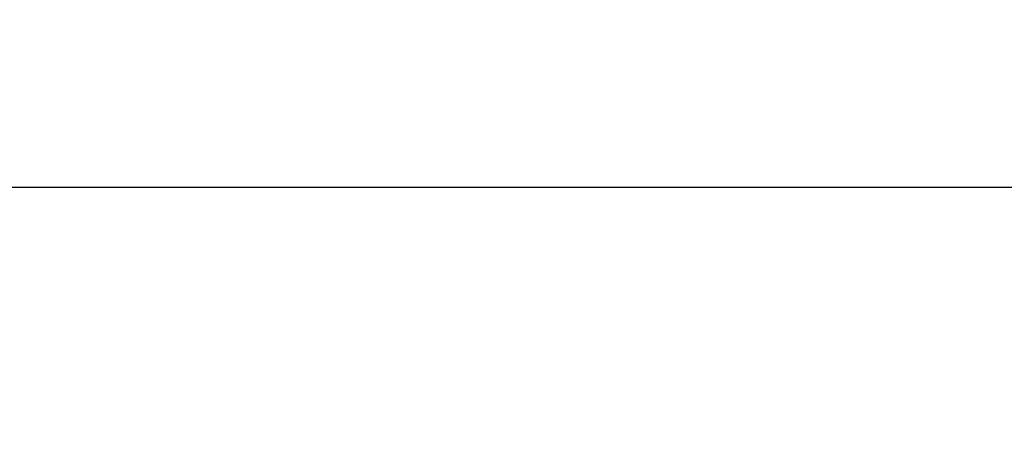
# Model space of a CAD drawing. Header units: millimetres. Extents: x 21 to 401, y 14 to 292.
# Tile 44 of 52: x 297 to 324, y 281 to 292. Entities that reach past the tile are written whole.
import ezdxf

# ---------------------------------------------------------------- set-up
doc = ezdxf.new("R2010")
doc.units = ezdxf.units.MM
doc.layers.add('FORMATO', color=179, linetype='Continuous')
doc.styles.add('SLDTEXTSTYLE0', font='TXT', dxfattribs={"width": 0.75})
doc.dimstyles.new('SLDDIMSTYLE1', dxfattribs={"dimtxt": 3.5, "dimasz": 3.302, "dimexe": 0, "dimexo": 0.0625, "dimgap": 0.875, "dimtad": 1, "dimdec": 0, "dimrnd": 1e-09, "dimzin": 12, "dimdsep": 46, "dimtxsty": 'SLDTEXTSTYLE0', "dimsah": 1, "dimcen": 0.09, "dimadec": 0, "dimazin": 3, "dimtfac": 1, "dimtdec": 0, "dimtofl": 0, "dimtmove": 0, "dimatfit": 3, "dimfxl": 0, "dimfrac": 2, "dimtolj": 1, "dimtzin": 12, "dimarcsym": 0})

# ---------------------------------------------------------------- blocks, each defined once
blk = doc.blocks.new('_D_7')
at = {"layer": 'FORMATO'}
for p, q in [((268.376, 270.321), (268.376, 288.904)), ((400.67, 270.321), (400.67, 288.904)), ((400.67, 287.904), (268.376, 287.904))]:
    blk.add_line(p, q, dxfattribs=at)
for points in [[(268.376, 287.904), (271.678, 287.396), (271.678, 288.412)], [(400.67, 287.904), (397.368, 288.412), (397.368, 287.396)]]:
    blk.add_solid(points, dxfattribs=at)
at = {"layer": 'FORMATO', "insert": (333.223, 292.416), "char_height": 3.5, "attachment_point": 1, "style": 'SLDTEXTSTYLE0'}
blk.add_mtext('132', dxfattribs=at)

msp = doc.modelspace()

# ---------------------------------------------------------------- dimensions: what is measured, and where the dimension line sits
at = {"layer": 'FORMATO'}
dim = msp.add_linear_dim(base=(268.375672, 287.903864), p1=(400.66978, 269.320879), p2=(268.375672, 269.320879), angle=0, dimstyle='SLDDIMSTYLE1', dxfattribs=at)
dim.commit()
dim.dimension.update_dxf_attribs({"geometry": '_D_7', "text_midpoint": (337.101779, 287.903864), "dimtype": 160})

doc.saveas('drawing.dxf')
